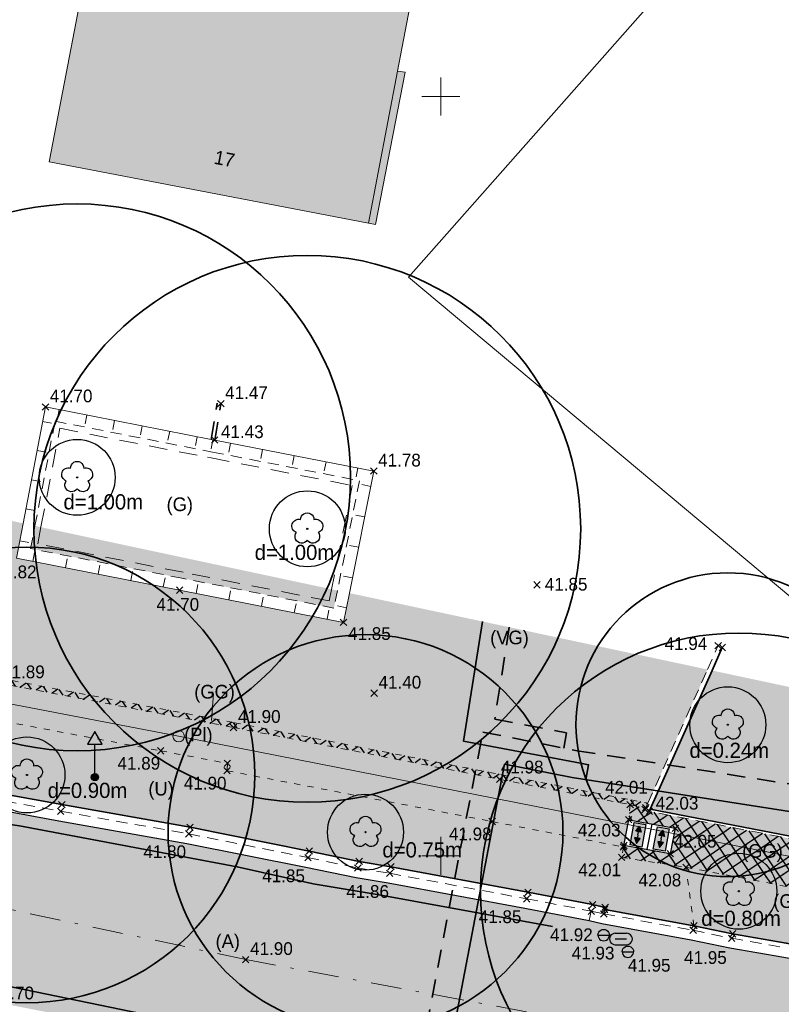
# Model space of a CAD drawing. Extents: x 353221 to 353633, y 5707812 to 5707954.
# Tile 22 of 35: x 353486 to 353511, y 5707870 to 5707903. Entities that reach past the tile are written whole.
import ezdxf

# ---------------------------------------------------------------- set-up
doc = ezdxf.new("R2010")
doc.units = 0
doc.header["$MEASUREMENT"] = 0
for name, pattern in [('LINE_LT_5', [1, 0.6, -0.4]), ('LINE_LT_6', [0.62, 0.37, -0.25]), ('LINE_LT_7', [0.45, 0.2, -0.25]), ('LINE_LT_8', [2.1, 1, -0.5, 0.1, -0.5])]:
    doc.linetypes.add(name, pattern=pattern)
for name, color, linetype in [('ALK', 7, 'Continuous'), ('Beschriftung-Punkte', 7, 'Continuous'), ('Bordstein', 7, 'Continuous'), ('Bäume', 7, 'Continuous'), ('Einbauten', 7, 'Continuous'), ('Fahrbahnmitte', 7, 'Continuous'), ('Fahrbahnmitte_Punkt', 7, 'Continuous'), ('Gebäude', 7, 'Continuous'), ('Hinweistext_Baum', 7, 'Continuous'), ('Oberfläche', 7, 'Continuous'), ('Punkte_Einbauten', 7, 'Continuous'), ('Punkte_Geh- und Radweg', 7, 'Continuous'), ('Punkte_OK-Bordstein', 7, 'Continuous'), ('Punkte_UK-Bordstein', 7, 'Continuous'), ('Rinne', 7, 'Continuous'), ('Topographie', 7, 'Continuous'), ('Verkehrszeichen', 7, 'Continuous'), ('Verm Rahmen P-2', 7, 'Continuous'), ('Vers-Fernwärme', 7, 'Continuous'), ('Vers-Gas', 7, 'Continuous'), ('Vers-Wasser', 7, 'Continuous'), ('ZL_Linien', 7, 'Continuous'), ('ZZF_Asphalt', 7, 'Continuous'), ('ZZF_Betongroßpflaster', 7, 'Continuous'), ('ZZF_Betonplatten', 7, 'Continuous'), ('ZZF_Betonverbundpflaster', 7, 'Continuous'), ('ZZF_Grünfläche', 7, 'Continuous'), ('ZZF_Unbefestigte Fläche', 7, 'Continuous'), ('ZZL_Rinne_HK', 7, 'Continuous'), ('ZZL_Zuweisungslinie Flächen', 7, 'Continuous')]:
    doc.layers.add(name, color=color, linetype=linetype)
doc.styles.add('2003', font='txt', dxfattribs={"height": 1})
doc.styles.add('2009', font='txt', dxfattribs={"height": 1})
doc.styles.add('2307', font='txt', dxfattribs={"height": 1})
doc.styles.add('59', font='txt', dxfattribs={"height": 1})

# ---------------------------------------------------------------- blocks, each defined once
blk = doc.blocks.new('2502')
at = {"color": 1, "lineweight": 18, "true_color": 0xff0000}
blk.add_line((0, -1.2), (0, 0), dxfattribs=at)
blk = doc.blocks.new('SymLine56')
at = {"xscale": 0.25, "yscale": 0.25, "rotation": 348.9095626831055}
blk.add_blockref('2502', (353492.498, 5707888.7), dxfattribs=at)
blk = doc.blocks.new('SymLine57')
at = {"xscale": 0.25, "yscale": 0.25}
for p, rotation in [((353493.08, 5707888.587), 348.9725898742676), ((353494.128, 5707888.382), 348.9725898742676), ((353495.175, 5707888.178), 348.9725898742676), ((353496.223, 5707887.974), 348.9725898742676), ((353497.27, 5707887.77), 348.9725898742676), ((353497.694, 5707887.166), 258.6767898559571), ((353497.493, 5707886.163), 258.6767898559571), ((353497.292, 5707885.159), 258.6767898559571), ((353497.091, 5707884.155), 258.6767898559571)]:
    blk.add_blockref('2502', p, dxfattribs=dict(at, rotation=rotation))
blk = doc.blocks.new('SymLine58')
at = {"xscale": 0.25, "yscale": 0.25}
for p, rotation in [((353486.138, 5707885.374), 79.13325119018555), ((353486.565, 5707884.696), 168.9289672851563), ((353487.64, 5707884.486), 168.9289672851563), ((353488.715, 5707884.275), 168.9289672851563), ((353489.79, 5707884.065), 168.9289672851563), ((353490.864, 5707883.855), 168.9289672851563), ((353491.941, 5707883.643), 168.8792541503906), ((353493.02, 5707883.431), 168.8792541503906), ((353494.099, 5707883.219), 168.8792541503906), ((353495.178, 5707883.007), 168.8792541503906), ((353496.257, 5707882.795), 168.8792541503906), ((353496.894, 5707883.171), 258.6768173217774)]:
    blk.add_blockref('2502', p, dxfattribs=dict(at, rotation=rotation))
blk = doc.blocks.new('SymLine59')
at = {"xscale": 0.25, "yscale": 0.25}
for p, rotation in [((353487.439, 5707889.692), 348.9093910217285), ((353488.348, 5707889.514), 348.9093910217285), ((353486.892, 5707889.302), 79.13325119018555), ((353489.257, 5707889.335), 348.9093910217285), ((353490.166, 5707889.157), 348.9093910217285), ((353491.075, 5707888.979), 348.9093910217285), ((353491.984, 5707888.801), 348.9093910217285), ((353486.708, 5707888.343), 79.13325119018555), ((353486.524, 5707887.384), 79.13325119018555), ((353486.34, 5707886.426), 79.13325119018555)]:
    blk.add_blockref('2502', p, dxfattribs=dict(at, rotation=rotation))
blk = doc.blocks.new('609')
at = {"color": 7, "lineweight": 25, "true_color": 0xffffff}
for p, q in [((0, 0), (-0.53033, 0.53033)), ((-0.53033, -0.53033), (0.53033, 0.53033)), ((0, 0), (0.53033, -0.53033))]:
    blk.add_line(p, q, dxfattribs=at)
blk = doc.blocks.new('610')
at = {"color": 7, "lineweight": 25, "true_color": 0xffffff}
for p, q in [((0.53033, 0.53033), (-0.53033, -0.53033)), ((-0.53033, 0.53033), (0.53033, -0.53033))]:
    blk.add_line(p, q, dxfattribs=at)
blk = doc.blocks.new('90014')
at = {"true_color": 0x000000}
blk.add_hatch(color=18, dxfattribs=at).paths.add_polyline_path([(1.5, -0.7875), (-1.5, -0.7875), (-1.5, 0.7875), (1.5, 0.7875)])
at = {"true_color": 0xffffff}
for points in [[(-0.412538, 0.375), (-1.162538, 0), (-0.412538, -0.375)], [(0.412538, 0.375), (1.162538, 0), (0.412538, -0.375), (0.412538, 0)]]:
    blk.add_hatch(color=7, dxfattribs=at).paths.add_polyline_path(points)
at = {"color": 7, "lineweight": 25, "true_color": 0xffffff}
for q in [(-0.412538, 0), (0.412538, 0)]:
    blk.add_line((0, 0), q, dxfattribs=at)
for points in [[(1.5, -0.7875), (-1.5, -0.7875), (-1.5, 0.7875), (1.5, 0.7875), (1.5, -0.7875)], [(-0.412538, 0.375), (-1.162538, 0), (-0.412538, -0.375), (-0.412538, 0.375)], [(0.412538, 0.375), (1.162538, 0), (0.412538, -0.375), (0.412538, 0), (0.412538, 0.375)]]:
    blk.add_lwpolyline(points, close=True, dxfattribs=at)
blk = doc.blocks.new('90024')
at = {"color": 3, "lineweight": 25, "true_color": 0x00ff00}
blk.add_lwpolyline([(-0.440994, 0.606651, -1.005342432), (0.440994, 0.606651, -0.999998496), (0.713109, -0.232323, -1.043504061), (0, -0.75, -1.043504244), (-0.713109, -0.232323, -0.999998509), (-0.440994, 0.606651)], format="xyb", close=True, dxfattribs=at)
blk.add_circle((0, 0), 0.039, dxfattribs=at)
blk = doc.blocks.new('90008')
at = {"color": 161, "lineweight": 25, "true_color": 0x51a8ff}
for p, q in [((-0.375, 0.374999), (0.374999, 0.375)), ((-0.375, 0), (0.375, 0)), ((-0.374999, -0.375), (0.375, -0.374999))]:
    blk.add_line(p, q, dxfattribs=at)
for points in [[(-0.375, 0.374999, 1.000001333), (-0.374999, -0.375)], [(0.375, -0.374999, 1.000001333), (0.374999, 0.375)]]:
    blk.add_lwpolyline(points, format="xyb", dxfattribs=at)
blk = doc.blocks.new('90006')
at = {"color": 161, "lineweight": 25, "true_color": 0x51a8ff}
blk.add_line((-0.374048, 0), (0.376046, 0), dxfattribs=at)
for points in [[(-0.374048, 0, -1.002939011), (0.376046, 0)], [(-0.374048, 0, 1.002392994), (0.376046, 0)]]:
    blk.add_lwpolyline(points, format="xyb", dxfattribs=at)
blk = doc.blocks.new('90012')
at = {"true_color": 0x000000}
blk.add_hatch(color=18, dxfattribs=at).paths.add_polyline_path([(0.962788, 4.332544), (-0.962788, 4.33254), (0, 6.000144)])
h = blk.add_hatch(color=18, dxfattribs=at)
edge = h.paths.add_edge_path(flags=0)
edge.add_arc((0, 0), 0.481396, 0, 360)
h = blk.add_hatch(color=18, dxfattribs=at)
edge = h.paths.add_edge_path(flags=0)
edge.add_arc((0, 0), 0.481396, 0, 360)
at = {"color": 7, "lineweight": 25, "true_color": 0xffffff}
for p, q in [((0, 6.000144), (-0.962788, 4.33254)), ((0, 6.000144), (-0.962788, 4.33254)), ((0.962788, 4.332544), (0, 6.000144)), ((0.962788, 4.332544), (0, 6.000144)), ((-0.962788, 4.33254), (0.962788, 4.332544)), ((-0.962788, 4.33254), (0.962788, 4.332544)), ((0, 0.481396), (0, 4.33254)), ((0, 0.481396), (0, 4.33254))]:
    blk.add_line(p, q, dxfattribs=at)
blk.add_circle((0, 0), 0.481396, dxfattribs=at)
blk.add_circle((0, 0), 0.481396, dxfattribs=at)

msp = doc.modelspace()

# ---------------------------------------------------------------- hatches: boundary and pattern name
at = {"layer": 'Gebäude', "true_color": 0xff0000}
h = msp.add_hatch(dxfattribs=at)
h.set_pattern_fill('STRATIS_AreaStyle317', color=1, style=0, pattern_type=2)
h.set_pattern_definition([(-146.2796, (353487.105, 5707954.08415), (-0.1383078, -0.6934486), [0, 0, 1])])
h.paths.add_polyline_path([(353497.327, 5707954.084), (353539.082, 5707954.084), (353537.884, 5707947.789), (353538.003, 5707947.764), (353537.173, 5707943.416), (353535.725, 5707943.705), (353535.625, 5707943.219), (353531.001, 5707944.139), (353531.101, 5707944.625), (353507.862, 5707949.26), (353504.128, 5707929.772), (353504.366, 5707929.723), (353502.543, 5707920.212), (353502.295, 5707920.253), (353498.574, 5707900.836), (353498.822, 5707900.795), (353497.855, 5707895.783), (353497.617, 5707895.832), (353487.105, 5707897.843), (353488.11, 5707903.035), (353488.338, 5707902.995), (353492.012, 5707922.245), (353491.764, 5707922.295), (353493.586, 5707931.795), (353493.824, 5707931.745), (353497.547, 5707951.183), (353496.802, 5707951.323)])
at = {"layer": 'ZZF_Asphalt', "true_color": 0xffff78}
msp.add_hatch(color=51, dxfattribs=at).paths.add_polyline_path([(353515.998, 5707870.943), (353515.969, 5707870.785), (353514.214, 5707871.118), (353511.29, 5707871.667), (353509.518, 5707871.977), (353508.246, 5707872.242), (353505.305, 5707872.778), (353504.888, 5707872.871), (353502.77, 5707873.276), (353498.264, 5707874.113), (353497.211, 5707874.29), (353495.561, 5707874.63), (353491.644, 5707875.412), (353487.428, 5707876.157), (353485.592, 5707876.494), (353484.179, 5707876.85), (353481.838, 5707877.292), (353478.897, 5707877.862), (353477.406, 5707878.111), (353476.65, 5707878.28), (353473.431, 5707878.924), (353469.725, 5707879.603), (353467.828, 5707879.984), (353463.534, 5707880.821), (353460.286, 5707881.473), (353457.304, 5707882.042), (353454.451, 5707882.564), (353453.389, 5707882.752), (353452.417, 5707882.951), (353450.665, 5707883.328), (353446.495, 5707884.144), (353445.9, 5707880.854), (353445.416, 5707877.917), (353446.699, 5707877.682), (353450.94, 5707876.864), (353454.295, 5707876.227), (353455.8, 5707875.928), (353459.651, 5707875.166), (353466.48, 5707873.844), (353473.728, 5707872.437), (353481.856, 5707870.867), (353485.108, 5707870.236), (353489.506, 5707869.372), (353494.189, 5707868.45), (353495.02, 5707868.296), (353494.991, 5707868.138), (353499.941, 5707867.218), (353504.25, 5707866.404), (353509.963, 5707865.345), (353515.207, 5707864.458), (353519.367, 5707863.747), (353523.963, 5707862.973), (353524.807, 5707862.834), (353527.276, 5707862.425), (353528.135, 5707865.445), (353528.999, 5707868.996), (353530.137, 5707873.322), (353531.414, 5707879.283), (353527.93, 5707881.478, 0.024185), (353527.213, 5707879.224, 0.028069), (353526.992, 5707878.043, -0.043009), (353526.729, 5707876.824, -0.043371), (353526.109, 5707875.279, -0.0263), (353525.507, 5707874.315, -0.042352), (353524.505, 5707873.06, -0.053636), (353523.192, 5707871.957, -0.063956), (353521.348, 5707871.036, -0.061246), (353519.342, 5707870.617, -0.069201), (353517.143, 5707870.738)])
at = {"layer": 'ZZF_Betongroßpflaster', "true_color": 0xdcdcdc}
for points in [[(353474.4, 5707882.887), (353474.385, 5707882.808), (353480.868, 5707881.577), (353485.412, 5707880.698), (353493.177, 5707879.229), (353501.941, 5707877.522), (353506.235, 5707876.688), (353506.752, 5707876.586), (353506.819, 5707876.736), (353506.265, 5707876.845), (353501.972, 5707877.679), (353493.207, 5707879.386), (353485.442, 5707880.855), (353480.898, 5707881.734), (353474.415, 5707882.965)], [(353506.012, 5707875.295), (353505.952, 5707874.953), (353508.072, 5707874.628), (353512.584, 5707873.766), (353512.282, 5707871.959), (353512.49, 5707871.92), (353513.025, 5707875.275), (353506.864, 5707876.468), (353506.727, 5707876.529), (353506.752, 5707876.586), (353506.235, 5707876.688), (353506.188, 5707876.192), (353507.719, 5707875.91), (353507.556, 5707875.072), (353506.028, 5707875.344)]]:
    msp.add_hatch(color=254, dxfattribs=at).paths.add_polyline_path(points)
at = {"layer": 'ZZF_Betongroßpflaster', "true_color": 0x00ff00}
h = msp.add_hatch(dxfattribs=at)
h.set_pattern_fill('STRATIS_AreaStyle_Complicate116', color=3, style=0, pattern_type=2)
h.set_pattern_definition([(-145.7127, (353474.385, 5707882.9652), (-0.0985804, -0.5210872), [0, 0, 1])])
h.paths.add_polyline_path([(353474.4, 5707882.887), (353474.385, 5707882.808), (353480.868, 5707881.577), (353485.412, 5707880.698), (353493.177, 5707879.229), (353501.941, 5707877.522), (353506.235, 5707876.688), (353506.752, 5707876.586), (353506.819, 5707876.736), (353506.265, 5707876.845), (353501.972, 5707877.679), (353493.207, 5707879.386), (353485.442, 5707880.855), (353480.898, 5707881.734), (353474.415, 5707882.965)])
h = msp.add_hatch(dxfattribs=at)
h.set_pattern_fill('STRATIS_AreaStyle_Complicate117', color=3, style=0, pattern_type=2)
h.set_pattern_definition([(-55.7127, (353474.385, 5707882.9652), (0.5210872, -0.0985804), [0, 0, 1])])
h.paths.add_polyline_path([(353474.4, 5707882.887), (353474.385, 5707882.808), (353480.868, 5707881.577), (353485.412, 5707880.698), (353493.177, 5707879.229), (353501.941, 5707877.522), (353506.235, 5707876.688), (353506.752, 5707876.586), (353506.819, 5707876.736), (353506.265, 5707876.845), (353501.972, 5707877.679), (353493.207, 5707879.386), (353485.442, 5707880.855), (353480.898, 5707881.734), (353474.415, 5707882.965)])
h = msp.add_hatch(dxfattribs=at)
h.set_pattern_fill('STRATIS_AreaStyle_Complicate118', color=3, style=0, pattern_type=2)
h.set_pattern_definition([(-325.962, (353505.952, 5707876.6877), (0.100848, 0.520653), [0, 0, 1])])
h.paths.add_polyline_path([(353506.012, 5707875.295), (353505.952, 5707874.953), (353508.072, 5707874.628), (353512.584, 5707873.766), (353512.282, 5707871.959), (353512.49, 5707871.92), (353513.025, 5707875.275), (353506.864, 5707876.468), (353506.727, 5707876.529), (353506.752, 5707876.586), (353506.235, 5707876.688), (353506.188, 5707876.192), (353507.719, 5707875.91), (353507.556, 5707875.072), (353506.028, 5707875.344)])
h = msp.add_hatch(dxfattribs=at)
h.set_pattern_fill('STRATIS_AreaStyle_Complicate119', color=3, style=0, pattern_type=2)
h.set_pattern_definition([(-235.962, (353505.952, 5707876.6877), (-0.520653, 0.100848), [0, 0, 1])])
h.paths.add_polyline_path([(353506.012, 5707875.295), (353505.952, 5707874.953), (353508.072, 5707874.628), (353512.584, 5707873.766), (353512.282, 5707871.959), (353512.49, 5707871.92), (353513.025, 5707875.275), (353506.864, 5707876.468), (353506.727, 5707876.529), (353506.752, 5707876.586), (353506.235, 5707876.688), (353506.188, 5707876.192), (353507.719, 5707875.91), (353507.556, 5707875.072), (353506.028, 5707875.344)])
at = {"layer": 'ZZF_Betonplatten', "true_color": 0x96c8ff}
msp.add_hatch(color=151, dxfattribs=at).paths.add_polyline_path([(353506.028, 5707875.344), (353506.012, 5707875.295), (353501.692, 5707876.133), (353492.964, 5707877.805), (353492.973, 5707878.05), (353490.78, 5707878.46), (353485.605, 5707879.434), (353480.528, 5707880.395), (353475.061, 5707881.429), (353471.28, 5707882.211), (353466.864, 5707883.036), (353461.794, 5707883.966), (353454.532, 5707885.325), (353451.793, 5707885.852), (353447.392, 5707886.68), (353447.64, 5707887.857), (353451.627, 5707887.116), (353455.003, 5707886.511), (353461.993, 5707885.144), (353467.497, 5707884.139), (353471.69, 5707883.366), (353474.385, 5707882.808), (353480.868, 5707881.577), (353485.412, 5707880.698), (353493.177, 5707879.229), (353501.941, 5707877.522), (353506.235, 5707876.688), (353506.188, 5707876.192)])
at = {"layer": 'ZZF_Betonplatten', "true_color": 0x00ffff}
h = msp.add_hatch(dxfattribs=at)
h.set_pattern_fill('STRATIS_AreaStyle_Complicate191', color=4, style=0, pattern_type=2)
h.set_pattern_definition([(-100.99644, (353447.392, 5707887.857), (0.2965842, -0.4396451), [0, 0, 1])])
h.paths.add_polyline_path([(353506.028, 5707875.344), (353506.012, 5707875.295), (353501.692, 5707876.133), (353492.964, 5707877.805), (353492.973, 5707878.05), (353490.78, 5707878.46), (353485.605, 5707879.434), (353480.528, 5707880.395), (353475.061, 5707881.429), (353471.28, 5707882.211), (353466.864, 5707883.036), (353461.794, 5707883.966), (353454.532, 5707885.325), (353451.793, 5707885.852), (353447.392, 5707886.68), (353447.64, 5707887.857), (353451.627, 5707887.116), (353455.003, 5707886.511), (353461.993, 5707885.144), (353467.497, 5707884.139), (353471.69, 5707883.366), (353474.385, 5707882.808), (353480.868, 5707881.577), (353485.412, 5707880.698), (353493.177, 5707879.229), (353501.941, 5707877.522), (353506.235, 5707876.688), (353506.188, 5707876.192)])
h = msp.add_hatch(dxfattribs=at)
h.set_pattern_fill('STRATIS_AreaStyle_Complicate192', color=4, style=0, pattern_type=2)
h.set_pattern_definition([(-190.99644, (353447.392, 5707887.857), (-0.4396451, -0.2965842), [0, 0, 1])])
h.paths.add_polyline_path([(353506.028, 5707875.344), (353506.012, 5707875.295), (353501.692, 5707876.133), (353492.964, 5707877.805), (353492.973, 5707878.05), (353490.78, 5707878.46), (353485.605, 5707879.434), (353480.528, 5707880.395), (353475.061, 5707881.429), (353471.28, 5707882.211), (353466.864, 5707883.036), (353461.794, 5707883.966), (353454.532, 5707885.325), (353451.793, 5707885.852), (353447.392, 5707886.68), (353447.64, 5707887.857), (353451.627, 5707887.116), (353455.003, 5707886.511), (353461.993, 5707885.144), (353467.497, 5707884.139), (353471.69, 5707883.366), (353474.385, 5707882.808), (353480.868, 5707881.577), (353485.412, 5707880.698), (353493.177, 5707879.229), (353501.941, 5707877.522), (353506.235, 5707876.688), (353506.188, 5707876.192)])
at = {"layer": 'ZZF_Betonverbundpflaster', "true_color": 0xdcdcdc}
msp.add_hatch(color=254, dxfattribs=at).paths.add_polyline_path([(353467.511, 5707884.218), (353467.526, 5707884.296), (353462.023, 5707885.301), (353455.032, 5707886.668), (353451.656, 5707887.273), (353447.669, 5707888.014), (353439.835, 5707889.486), (353435.938, 5707890.228), (353431.225, 5707891.096), (353424.674, 5707892.329), (353417.746, 5707893.637), (353412.479, 5707894.626), (353413.111, 5707897.482), (353419.81, 5707896.159), (353425.306, 5707895.098), (353431.838, 5707893.846), (353432.244, 5707896.043), (353432.353, 5707896.633), (353432.747, 5707896.561), (353437.892, 5707895.568), (353438.096, 5707895.529), (353437.619, 5707892.751), (353442.363, 5707891.853), (353445.723, 5707891.194), (353446.232, 5707893.94), (353446.518, 5707893.884), (353451.744, 5707892.874), (353452.058, 5707892.817), (353451.579, 5707890.065), (353455.688, 5707889.251), (353462.543, 5707887.908), (353468.255, 5707886.822), (353468.811, 5707889.669), (353471.425, 5707889.111), (353471.226, 5707888.074), (353473.5, 5707887.636), (353473.689, 5707888.627), (353486.248, 5707885.947), (353486.028, 5707884.801), (353491.402, 5707883.75), (353496.797, 5707882.689), (353496.99, 5707883.653), (353508.78, 5707881.137), (353506.819, 5707876.736), (353506.265, 5707876.845), (353501.972, 5707877.679), (353493.207, 5707879.386), (353485.442, 5707880.855), (353480.898, 5707881.734), (353474.415, 5707882.965), (353474.4, 5707882.887), (353471.705, 5707883.445)])
at = {"layer": 'ZZF_Betonverbundpflaster', "true_color": 0xff0000}
h = msp.add_hatch(dxfattribs=at)
h.set_pattern_fill('STRATIS_AreaStyle_Complicate198', color=1, style=0, pattern_type=2)
h.set_pattern_definition([(-145.44547, (353412.47934, 5707897.482), (-0.0961487, -0.5215414), [0, 0, 1])])
h.paths.add_polyline_path([(353467.511, 5707884.218), (353467.526, 5707884.296), (353462.023, 5707885.301), (353455.032, 5707886.668), (353451.656, 5707887.273), (353447.669, 5707888.014), (353439.835, 5707889.486), (353435.938, 5707890.228), (353431.225, 5707891.096), (353424.674, 5707892.329), (353417.746, 5707893.637), (353412.479, 5707894.626), (353413.111, 5707897.482), (353419.81, 5707896.159), (353425.306, 5707895.098), (353431.838, 5707893.846), (353432.244, 5707896.043), (353432.353, 5707896.633), (353432.747, 5707896.561), (353437.892, 5707895.568), (353438.096, 5707895.529), (353437.619, 5707892.751), (353442.363, 5707891.853), (353445.723, 5707891.194), (353446.232, 5707893.94), (353446.518, 5707893.884), (353451.744, 5707892.874), (353452.058, 5707892.817), (353451.579, 5707890.065), (353455.688, 5707889.251), (353462.543, 5707887.908), (353468.255, 5707886.822), (353468.811, 5707889.669), (353471.425, 5707889.111), (353471.226, 5707888.074), (353473.5, 5707887.636), (353473.689, 5707888.627), (353486.248, 5707885.947), (353486.028, 5707884.801), (353491.402, 5707883.75), (353496.797, 5707882.689), (353496.99, 5707883.653), (353508.78, 5707881.137), (353506.819, 5707876.736), (353506.265, 5707876.845), (353501.972, 5707877.679), (353493.207, 5707879.386), (353485.442, 5707880.855), (353480.898, 5707881.734), (353474.415, 5707882.965), (353474.4, 5707882.887), (353471.705, 5707883.445)])
h = msp.add_hatch(dxfattribs=at)
h.set_pattern_fill('STRATIS_AreaStyle_Complicate199', color=1, style=0, pattern_type=2)
h.set_pattern_definition([(-55.44547, (353412.47934, 5707897.482), (0.5215414, -0.0961487), [0, 0, 1])])
h.paths.add_polyline_path([(353467.511, 5707884.218), (353467.526, 5707884.296), (353462.023, 5707885.301), (353455.032, 5707886.668), (353451.656, 5707887.273), (353447.669, 5707888.014), (353439.835, 5707889.486), (353435.938, 5707890.228), (353431.225, 5707891.096), (353424.674, 5707892.329), (353417.746, 5707893.637), (353412.479, 5707894.626), (353413.111, 5707897.482), (353419.81, 5707896.159), (353425.306, 5707895.098), (353431.838, 5707893.846), (353432.244, 5707896.043), (353432.353, 5707896.633), (353432.747, 5707896.561), (353437.892, 5707895.568), (353438.096, 5707895.529), (353437.619, 5707892.751), (353442.363, 5707891.853), (353445.723, 5707891.194), (353446.232, 5707893.94), (353446.518, 5707893.884), (353451.744, 5707892.874), (353452.058, 5707892.817), (353451.579, 5707890.065), (353455.688, 5707889.251), (353462.543, 5707887.908), (353468.255, 5707886.822), (353468.811, 5707889.669), (353471.425, 5707889.111), (353471.226, 5707888.074), (353473.5, 5707887.636), (353473.689, 5707888.627), (353486.248, 5707885.947), (353486.028, 5707884.801), (353491.402, 5707883.75), (353496.797, 5707882.689), (353496.99, 5707883.653), (353508.78, 5707881.137), (353506.819, 5707876.736), (353506.265, 5707876.845), (353501.972, 5707877.679), (353493.207, 5707879.386), (353485.442, 5707880.855), (353480.898, 5707881.734), (353474.415, 5707882.965), (353474.4, 5707882.887), (353471.705, 5707883.445)])
at = {"layer": 'ZZF_Grünfläche', "true_color": 0xa0ffa0}
for points in [[(353524.541, 5707883.494), (353520.538, 5707885.947), (353518.312, 5707883.298), (353515.332, 5707879.738), (353508.93, 5707881.105), (353506.897, 5707876.543), (353513.04, 5707875.353), (353516.937, 5707874.598), (353518.63, 5707876.544), (353522.221, 5707880.789)], [(353486.639, 5707885.863), (353496.599, 5707883.737), (353496.483, 5707883.158), (353491.479, 5707884.142), (353486.496, 5707885.117)], [(353512.282, 5707871.959), (353512.584, 5707873.766), (353508.072, 5707874.628), (353508.336, 5707872.703), (353509.606, 5707872.438), (353511.374, 5707872.13)]]:
    msp.add_hatch(color=81, dxfattribs=at).paths.add_polyline_path(points)
at = {"layer": 'ZZF_Unbefestigte Fläche', "true_color": 0xe6c8ff}
msp.add_hatch(color=254, dxfattribs=at).paths.add_polyline_path([(353460.383, 5707881.964), (353460.39, 5707882.003), (353463.639, 5707881.351), (353467.933, 5707880.514), (353469.827, 5707880.133), (353473.532, 5707879.454), (353476.762, 5707878.808), (353477.509, 5707878.641), (353478.993, 5707878.394), (353481.939, 5707877.822), (353484.295, 5707877.378), (353485.707, 5707877.022), (353487.524, 5707876.689), (353491.744, 5707875.943), (353495.669, 5707875.16), (353497.311, 5707874.821), (353498.358, 5707874.645), (353502.87, 5707873.806), (353504.997, 5707873.399), (353505.412, 5707873.308), (353505.398, 5707873.239), (353508.336, 5707872.703), (353508.072, 5707874.628), (353505.952, 5707874.953), (353506.012, 5707875.295), (353501.692, 5707876.133), (353492.964, 5707877.805), (353492.973, 5707878.05), (353490.78, 5707878.46), (353485.605, 5707879.434), (353480.528, 5707880.395), (353475.061, 5707881.429), (353471.28, 5707882.211), (353466.864, 5707883.036), (353461.794, 5707883.966), (353454.532, 5707885.325), (353451.793, 5707885.852), (353447.392, 5707886.68), (353447.299, 5707886.253), (353446.922, 5707886.332), (353446.981, 5707886.631), (353445.791, 5707886.852), (353445.744, 5707886.645), (353444.085, 5707886.982), (353443.823, 5707885.647), (353443.724, 5707885.134), (353444.551, 5707884.978), (353446.583, 5707884.605), (353446.589, 5707884.635), (353450.765, 5707883.817), (353452.52, 5707883.44), (353453.483, 5707883.243), (353454.54, 5707883.056), (353457.396, 5707882.534)])

# ---------------------------------------------------------------- linework, layer by layer
at = {"layer": 'ALK', "color": 1, "lineweight": 18, "true_color": 0xff0000}
msp.add_lwpolyline([(353338.914, 5707954.084), (353331.532, 5707909.591), (353354.915, 5707905.115), (353369.702, 5707902.282), (353426.952, 5707891.299), (353491.369, 5707878.939), (353516.874, 5707873.934), (353521.891, 5707879.894), (353526.985, 5707885.943), (353532.535, 5707892.535), (353535.309, 5707895.83), (353540.449, 5707901.936), (353541.152, 5707902.771), (353536.668, 5707906.617), (353532.493, 5707910.19), (353532.272, 5707910.389), (353521.855, 5707919.321), (353535.83, 5707933.866), (353546.473, 5707944.95), (353550.63, 5707949.278), (353550.074, 5707949.754), (353554.297, 5707954.084)], dxfattribs=at)
msp.add_lwpolyline([(353514.114, 5707871.159), (353516.874, 5707873.934), (353491.369, 5707878.939), (353426.952, 5707891.299), (353369.702, 5707902.282), (353367.201, 5707889.688), (353368.812, 5707889.344), (353370.97, 5707888.946), (353379.936, 5707887.294), (353449.799, 5707873.812), (353499.299, 5707864.265), (353500.536, 5707864.026), (353504.883, 5707863.188), (353505.949, 5707862.982), (353514.114, 5707871.159)], close=True, dxfattribs=at)
msp.add_lwpolyline([(353491.182, 5707878.939, 1), (353491.557, 5707878.939, 1), (353491.182, 5707878.939)], format="xyb", close=True, dxfattribs=at)
at = {"layer": 'Bordstein', "color": 1, "linetype": 'LINE_LT_6', "lineweight": 13, "true_color": 0xff0000}
for p, q in [((353508.78, 5707881.137, 41.953), (353509.13, 5707881.923, 41.942)), ((353506.819, 5707876.736, 42.014), (353508.78, 5707881.137, 41.953)), ((353506.727, 5707876.529, 42.03), (353506.752, 5707876.586, 42.014)), ((353506.752, 5707876.586, 42.014), (353506.819, 5707876.736, 42.014)), ((353513.025, 5707875.275, 42.128), (353506.864, 5707876.468, 42.106))]:
    msp.add_line(p, q, dxfattribs=at)
at = {"layer": 'Bordstein', "color": 1, "lineweight": 35, "true_color": 0xff0000}
for p, q in [((353508.93, 5707881.105, 42.071), (353509.267, 5707881.862, 42.065)), ((353506.897, 5707876.543, 42.106), (353508.93, 5707881.105, 42.071)), ((353506.864, 5707876.468, 42.106), (353506.897, 5707876.543, 42.106)), ((353505.398, 5707873.239, 41.951), (353508.336, 5707872.703, 42.015))]:
    msp.add_line(p, q, dxfattribs=at)
at = {"layer": 'Bordstein', "color": 1, "linetype": 'LINE_LT_6', "lineweight": 13, "true_color": 0xff0000}
msp.add_lwpolyline([(353469.785, 5707879.917), (353473.491, 5707879.238), (353476.716, 5707878.593), (353477.467, 5707878.425), (353478.954, 5707878.177), (353481.898, 5707877.606), (353484.248, 5707877.163), (353485.66, 5707876.807), (353487.485, 5707876.472), (353491.703, 5707875.727), (353495.625, 5707874.944), (353497.27, 5707874.605), (353498.32, 5707874.428), (353502.829, 5707873.59), (353504.953, 5707873.184), (353505.368, 5707873.092), (353508.307, 5707872.556), (353509.578, 5707872.291), (353511.347, 5707871.982)], dxfattribs=at)
at = {"layer": 'Bordstein', "color": 1, "lineweight": 35, "true_color": 0xff0000}
for points in [[(353524.541, 5707883.494, 42.193), (353522.221, 5707880.789, 42.197), (353518.63, 5707876.544, 42.176), (353516.937, 5707874.598, 42.155), (353513.04, 5707875.353, 42.128), (353506.897, 5707876.543, 42.106)], [(353460.39, 5707882.003, 41.701), (353463.639, 5707881.351, 41.703), (353467.933, 5707880.514, 41.747), (353469.827, 5707880.133, 41.812), (353473.532, 5707879.454, 41.775), (353476.762, 5707878.808, 41.817), (353477.509, 5707878.641, 41.888), (353478.993, 5707878.394, 41.816), (353481.939, 5707877.822, 41.831), (353484.295, 5707877.378, 41.842), (353485.707, 5707877.022, 41.885), (353487.524, 5707876.689, 41.911), (353491.744, 5707875.943, 41.87), (353495.669, 5707875.16, 41.937), (353497.311, 5707874.821, 42.022), (353498.358, 5707874.645, 41.957), (353502.87, 5707873.806, 41.938), (353504.997, 5707873.399, 41.95), (353505.412, 5707873.308, 41.951)], [(353508.336, 5707872.703, 42.015), (353509.606, 5707872.438, 42.058), (353511.374, 5707872.13, 42.058), (353512.282, 5707871.959, 42.028)]]:
    msp.add_polyline3d(points, dxfattribs=at)
at = {"layer": 'Bäume', "color": 3, "lineweight": 35, "true_color": 0x00ff00}
for centre, radius in [((353488.028, 5707887.462), 9), ((353495.605, 5707885.768), 9), ((353486.374, 5707877.667), 7.5), ((353509.45, 5707879.319), 5), ((353509.812, 5707873.838), 8.5), ((353497.521, 5707875.784), 6.5)]:
    msp.add_circle(centre, radius, dxfattribs=at)
at = {"layer": 'Bäume', "color": 3, "lineweight": 25, "true_color": 0x00ff00}
for centre in [(353488.028, 5707887.462), (353495.605, 5707885.768), (353509.45, 5707879.319), (353486.374, 5707877.667), (353497.521, 5707875.784), (353509.812, 5707873.838)]:
    msp.add_circle(centre, 1.25, dxfattribs=at)
at = {"layer": 'Einbauten', "color": 7, "lineweight": 25, "true_color": 0xffffff}
for p, q in [((353506.028, 5707875.344, 42.013), (353506.188, 5707876.192, 42.016)), ((353506.792, 5707875.208, 42.034), (353506.954, 5707876.051, 42.042))]:
    msp.add_line(p, q, dxfattribs=at)
msp.add_polyline3d([(353506.188, 5707876.192, 42.016), (353507.719, 5707875.91, 42.068), (353507.556, 5707875.072, 42.055), (353506.028, 5707875.344, 42.013)], dxfattribs=at)
at = {"layer": 'Fahrbahnmitte', "color": 1, "linetype": 'LINE_LT_8', "lineweight": 13, "true_color": 0xff0000}
msp.add_polyline3d([(353365.078, 5707896.448, 41.752), (353370.941, 5707895.277, 41.703), (353380.161, 5707893.558, 41.664), (353386.826, 5707892.235, 41.62), (353391.865, 5707891.267, 41.613), (353398.673, 5707889.865, 41.581), (353402.542, 5707889.09, 41.565), (353413.564, 5707887.048, 41.516), (353423.996, 5707885.016, 41.49), (353428.733, 5707884.1, 41.515), (353434.9, 5707882.885, 41.555), (353440.459, 5707881.816, 41.579), (353445.9, 5707880.854, 41.613), (353451.914, 5707879.653, 41.647), (353460.433, 5707878.002, 41.676), (353469.712, 5707876.168, 41.742), (353475.779, 5707875.05, 41.78), (353484.431, 5707873.534, 41.827), (353493.579, 5707871.589, 41.896), (353504.876, 5707869.488, 42.051), (353511.991, 5707868.249, 42.072), (353520.738, 5707866.669, 42.169), (353528.135, 5707865.445, 42.313)], dxfattribs=at)
at = {"layer": 'Gebäude', "color": 1, "lineweight": 18, "true_color": 0xff0000}
msp.add_lwpolyline([(353497.327, 5707954.084), (353496.802, 5707951.323), (353497.547, 5707951.183), (353493.824, 5707931.745), (353493.586, 5707931.795), (353491.764, 5707922.295), (353492.012, 5707922.245), (353488.338, 5707902.995), (353488.11, 5707903.035), (353487.105, 5707897.843), (353497.617, 5707895.832), (353497.855, 5707895.783), (353498.822, 5707900.795), (353498.574, 5707900.836), (353502.295, 5707920.253), (353502.543, 5707920.212), (353504.366, 5707929.723), (353504.128, 5707929.772), (353507.862, 5707949.26), (353531.101, 5707944.625), (353531.001, 5707944.139), (353535.625, 5707943.219)], dxfattribs=at)
msp.add_lwpolyline([(353497.617, 5707895.832), (353497.855, 5707895.783), (353498.822, 5707900.795), (353498.574, 5707900.836), (353497.617, 5707895.832)], close=True, dxfattribs=at)
at = {"layer": 'Rinne', "color": 1, "linetype": 'LINE_LT_5', "lineweight": 35, "true_color": 0xff0000}
for p, q in [((353492.439, 5707888.712, 41.434), (353492.639, 5707889.908, 41.465)), ((353492.557, 5707888.689, 41.434), (353492.757, 5707889.888, 41.465))]:
    msp.add_line(p, q, dxfattribs=at)
at = {"layer": 'Rinne', "color": 1, "lineweight": 25, "true_color": 0xff0000}
msp.add_polyline3d([(353469.725, 5707879.603, 41.681), (353473.431, 5707878.924, 41.692), (353476.65, 5707878.28, 41.733), (353477.406, 5707878.111, 41.768), (353478.897, 5707877.862, 41.728), (353481.838, 5707877.292, 41.736), (353484.179, 5707876.85, 41.773), (353485.592, 5707876.494, 41.81), (353487.428, 5707876.157, 41.803), (353491.644, 5707875.412, 41.797), (353495.561, 5707874.63, 41.85), (353497.211, 5707874.29, 41.883), (353498.264, 5707874.113, 41.862), (353502.77, 5707873.276, 41.85), (353504.888, 5707872.871, 41.89), (353505.305, 5707872.778, 41.889), (353508.246, 5707872.242, 41.919), (353509.518, 5707871.977, 41.951), (353511.29, 5707871.667, 41.953), (353514.214, 5707871.118, 42), (353515.969, 5707870.785, 42.041)], dxfattribs=at)
at = {"layer": 'Topographie', "color": 1, "lineweight": 18, "true_color": 0xff0000}
msp.add_line((353492.439, 5707888.712, 41.434), (353492.557, 5707888.689, 41.434), dxfattribs=at)
at = {"layer": 'Topographie', "color": 1, "linetype": 'LINE_LT_5', "lineweight": 13, "true_color": 0xff0000}
msp.add_line((353492.323, 5707888.123, 41.434), (353492.441, 5707888.1, 41.434), dxfattribs=at)
at = {"layer": 'Topographie', "color": 1, "linetype": 'LINE_LT_7', "lineweight": 13, "true_color": 0xff0000}
for p, q in [((353506.235, 5707876.688, 42.014), (353506.188, 5707876.192, 42.016)), ((353506.235, 5707876.688, 42.014), (353506.752, 5707876.586, 42.014)), ((353506.012, 5707875.295, 42.012), (353506.028, 5707875.344, 42.013)), ((353508.336, 5707872.703, 42.015), (353508.072, 5707874.628, 42.077)), ((353505.368, 5707873.092, 41.889), (353505.398, 5707873.239, 41.951)), ((353505.398, 5707873.239, 41.951), (353505.412, 5707873.308, 41.951))]:
    msp.add_line(p, q, dxfattribs=at)
at = {"layer": 'Topographie', "color": 1, "lineweight": 18, "true_color": 0xff0000}
for points in [[(353486.248, 5707885.947, 41.791), (353486.984, 5707889.781, 41.698), (353492.439, 5707888.712, 41.434)], [(353492.557, 5707888.689, 41.434), (353497.794, 5707887.668, 41.777), (353496.99, 5707883.653, 41.837)], [(353496.99, 5707883.653, 41.837), (353496.797, 5707882.689, 41.852), (353491.402, 5707883.75, 41.705), (353486.028, 5707884.801, 41.819), (353486.248, 5707885.947, 41.791)]]:
    msp.add_polyline3d(points, dxfattribs=at)
at = {"layer": 'Topographie', "color": 1, "linetype": 'LINE_LT_6', "lineweight": 18, "true_color": 0xff0000}
for points in [[(353486.639, 5707885.863, 41.797), (353487.301, 5707889.311, 41.698), (353492.48, 5707888.296, 41.434), (353497.323, 5707887.352, 41.777), (353496.599, 5707883.737, 41.842)], [(353496.599, 5707883.737, 41.842), (353496.483, 5707883.158, 41.852), (353491.479, 5707884.142, 41.705), (353486.496, 5707885.117, 41.819), (353486.639, 5707885.863, 41.797)]]:
    msp.add_polyline3d(points, dxfattribs=at)
at = {"layer": 'Topographie', "color": 1, "linetype": 'LINE_LT_5', "lineweight": 13, "true_color": 0xff0000}
for points in [[(353486.837, 5707885.833, 41.791), (353487.46, 5707889.076, 0), (353492.323, 5707888.123, 41.434)], [(353492.442, 5707888.1, 41.434), (353497.087, 5707887.194, 0), (353496.402, 5707883.771, 41.837)], [(353496.402, 5707883.771, 41.837), (353496.326, 5707883.393, 0), (353491.517, 5707884.338, 0), (353486.73, 5707885.275, 0), (353486.837, 5707885.833, 41.791)]]:
    msp.add_polyline3d(points, dxfattribs=at)
at = {"layer": 'Topographie', "color": 1, "linetype": 'LINE_LT_7', "lineweight": 13, "true_color": 0xff0000}
for points in [[(353447.392, 5707886.68, 41.637), (353451.793, 5707885.852, 41.681), (353454.532, 5707885.325, 41.678), (353461.794, 5707883.966, 41.711), (353466.864, 5707883.036, 41.742), (353471.28, 5707882.211, 41.793), (353475.061, 5707881.429, 41.808), (353480.528, 5707880.395, 41.851), (353485.605, 5707879.434, 41.901), (353490.78, 5707878.46, 41.888), (353492.973, 5707878.05, 41.897), (353492.964, 5707877.805, 41.901), (353501.692, 5707876.133, 41.978), (353506.012, 5707875.295, 42.012)], [(353474.415, 5707882.965, 41.825), (353480.898, 5707881.734, 41.858), (353485.442, 5707880.855, 41.894), (353493.207, 5707879.386, 41.903), (353501.972, 5707877.679, 41.978), (353506.265, 5707876.845, 42.014), (353506.819, 5707876.736, 42.014)], [(353474.385, 5707882.808, 41.825), (353480.868, 5707881.577, 41.858), (353485.412, 5707880.698, 41.894), (353493.177, 5707879.229, 41.903), (353501.941, 5707877.522, 41.978), (353506.235, 5707876.688, 42.014)], [(353506.012, 5707875.295, 42.012), (353505.952, 5707874.953, 42.012), (353508.072, 5707874.628, 42.077)], [(353508.072, 5707874.628, 42.077), (353512.584, 5707873.766, 42.094), (353512.282, 5707871.959, 42.028)]]:
    msp.add_polyline3d(points, dxfattribs=at)
at = {"layer": 'Verm Rahmen P-2', "color": 1, "lineweight": 13, "true_color": 0xff0000}
for p, q in [((353500, 5707899.375), (353500, 5707900.625)), ((353499.375, 5707900), (353500.625, 5707900)), ((353500, 5707874.375), (353500, 5707875.625)), ((353499.375, 5707875), (353500.625, 5707875))]:
    msp.add_line(p, q, dxfattribs=at)
at = {"layer": 'Vers-Fernwärme', "color": 1, "linetype": 'LINE_LT_5', "lineweight": 35, "true_color": 0xff0000}
for points in [[(353364.378, 5707892.66), (353376.963, 5707890.331), (353385.13, 5707888.815), (353390.111, 5707887.694), (353391.479, 5707887.441), (353393.741, 5707887.022), (353405.839, 5707884.783), (353417.701, 5707882.385), (353429.267, 5707880.247), (353440.76, 5707878.049), (353453.234, 5707875.662), (353464.826, 5707873.445), (353476.597, 5707871.091), (353488.446, 5707868.621), (353498.961, 5707866.414), (353501.384, 5707879.079), (353504.487, 5707878.463), (353516.631, 5707876.566), (353520.594, 5707875.712), (353524.805, 5707880.374), (353526.442, 5707882.33)], [(353502.254, 5707882.53), (353501.776, 5707879.498), (353504.135, 5707879.056), (353504.046, 5707878.551)]]:
    msp.add_lwpolyline(points, dxfattribs=at)
at = {"layer": 'Vers-Fernwärme', "color": 1, "lineweight": 35, "true_color": 0xff0000}
for points in [[(353364.213, 5707891.775), (353376.799, 5707889.446), (353384.949, 5707887.934), (353389.93, 5707886.812), (353391.315, 5707886.556), (353393.577, 5707886.137), (353405.668, 5707883.9), (353417.53, 5707881.501), (353429.101, 5707879.363), (353440.591, 5707877.165), (353453.065, 5707874.778), (353464.653, 5707872.561), (353476.417, 5707870.209), (353488.261, 5707867.74), (353499.672, 5707865.345), (353502.097, 5707878.02), (353504.33, 5707877.577), (353516.466, 5707875.681), (353520.913, 5707874.723), (353525.484, 5707879.784), (353527.218, 5707881.854)], [(353501.373, 5707882.718), (353500.75, 5707878.774), (353504.6, 5707878.053), (353504.863, 5707878.004), (353504.775, 5707877.507)]]:
    msp.add_lwpolyline(points, dxfattribs=at)
at = {"layer": 'Vers-Gas', "color": 30, "lineweight": 35, "true_color": 0xff8c28}
msp.add_lwpolyline([(353364.626, 5707893.985), (353364.917, 5707893.933), (353387.631, 5707889.729), (353390.268, 5707889.14), (353399.315, 5707887.465), (353411.114, 5707885.282), (353434.747, 5707880.675), (353446.533, 5707878.42), (353457.084, 5707876.097), (353458.852, 5707875.758), (353478.926, 5707872.122), (353502.401, 5707867.281), (353509.433, 5707865.731), (353509.96, 5707865.316), (353511.625, 5707864.973), (353527.231, 5707862.15)], dxfattribs=at)
at = {"layer": 'Vers-Wasser', "color": 5, "lineweight": 35, "true_color": 0x0000ff}
msp.add_lwpolyline([(353365.602, 5707899.202), (353368.821, 5707898.59), (353387.349, 5707895.07), (353399.197, 5707892.877), (353429.503, 5707886.845), (353430.043, 5707886.74), (353430.73, 5707886.605), (353456.127, 5707881.523), (353473.81, 5707878.158), (353484.052, 5707876.283), (353486.133, 5707875.986), (353493.297, 5707874.643), (353495.799, 5707874.086), (353497.969, 5707873.722), (353503.675, 5707872.681)], dxfattribs=at)
at = {"layer": 'ZL_Linien', "color": 254, "lineweight": 13, "true_color": 0xdcdcdc}
msp.add_polyline3d([(353536.553, 5707897.274, 0), (353526.961, 5707905.543, 0), (353525.698, 5707904.067, 0), (353531.729, 5707898.906, 0), (353515.623, 5707880.084, 0), (353498.936, 5707894.055, 0), (353510.769, 5707907.441, 0), (353512.474, 5707905.956, 0), (353517.447, 5707911.665, 0), (353521.387, 5707908.233, 0), (353522.221, 5707909.191, 0), (353516.205, 5707914.43, 0), (353512.131, 5707910.161, 0), (353507.862, 5707913.46, 0), (353510.966, 5707916.953, 0), (353506.309, 5707921.221, 0), (353513.489, 5707930.536, 0), (353527.266, 5707942.76, 0), (353535.992, 5707934.034, 0)], dxfattribs=at)
at = {"layer": 'ZZL_Rinne_HK', "color": 1, "lineweight": 13, "true_color": 0xff0000}
msp.add_line((353504.953, 5707873.184, 41.89), (353504.888, 5707872.871, 41.89), dxfattribs=at)
at = {"layer": 'ZZL_Zuweisungslinie Flächen', "color": 7, "lineweight": 13, "true_color": 0xffffff}
msp.add_line((353492.52, 5707880.346), (353492.453, 5707879.46), dxfattribs=at)

# ---------------------------------------------------------------- block references
at = {"layer": 'Bäume', "xscale": 0.5, "yscale": 0.5, "zscale": 0.5}
for p in [(353488.028, 5707887.462, 41.965), (353495.605, 5707885.768, 42.139), (353509.45, 5707879.319, 42.192), (353486.374, 5707877.667, 42.016), (353497.521, 5707875.784, 42.019), (353509.812, 5707873.838, 42.117)]:
    msp.add_blockref('90024', p, dxfattribs=at)
at = {"layer": 'Einbauten', "xscale": 0.25, "yscale": 0.25, "zscale": 0.25, "rotation": 79.73470458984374}
for p in [(353506.491, 5707875.697, 42.028), (353507.256, 5707875.559, 42.051)]:
    msp.add_blockref('90014', p, dxfattribs=at)
at = {"layer": 'Fahrbahnmitte_Punkt', "xscale": 0.2, "yscale": 0.2, "zscale": 0.2}
msp.add_blockref('610', (353493.579, 5707871.589, 41.896), dxfattribs=at)
at = {"layer": 'Punkte_Einbauten', "xscale": 0.2, "yscale": 0.2, "zscale": 0.2}
for p in [(353506.188, 5707876.192, 42.016), (353507.719, 5707875.91, 42.068), (353506.028, 5707875.344, 42.013), (353507.556, 5707875.072, 42.055)]:
    msp.add_blockref('609', p, dxfattribs=at)
at = {"layer": 'Punkte_Geh- und Radweg', "xscale": 0.2, "yscale": 0.2, "zscale": 0.2}
for p in [(353486.984, 5707889.781, 41.698), (353492.757, 5707889.888, 41.465), (353492.557, 5707888.689, 41.434), (353497.794, 5707887.668, 41.777), (353503.164, 5707883.923, 41.854), (353491.402, 5707883.75, 41.705), (353496.797, 5707882.689, 41.852), (353497.807, 5707880.357, 41.395), (353493.177, 5707879.229, 41.903), (353490.78, 5707878.46, 41.888), (353492.973, 5707878.05, 41.897), (353492.964, 5707877.805, 41.901), (353501.941, 5707877.522, 41.978), (353506.235, 5707876.688, 42.014), (353501.692, 5707876.133, 41.978), (353506.012, 5707875.295, 42.012), (353505.952, 5707874.953, 42.012), (353508.072, 5707874.628, 42.077)]:
    msp.add_blockref('609', p, dxfattribs=at)
at = {"layer": 'Punkte_OK-Bordstein', "xscale": 0.2, "yscale": 0.2, "zscale": 0.2}
for p in [(353509.267, 5707881.862, 42.065), (353487.524, 5707876.689, 41.911), (353506.864, 5707876.468, 42.106), (353491.744, 5707875.943, 41.87), (353495.669, 5707875.16, 41.937), (353497.311, 5707874.821, 42.022), (353498.358, 5707874.645, 41.957), (353502.87, 5707873.806, 41.938), (353504.997, 5707873.399, 41.95), (353505.398, 5707873.239, 41.951), (353505.412, 5707873.308, 41.951), (353508.336, 5707872.703, 42.015), (353509.606, 5707872.438, 42.058)]:
    msp.add_blockref('609', p, dxfattribs=at)
at = {"layer": 'Punkte_UK-Bordstein', "xscale": 0.2, "yscale": 0.2, "zscale": 0.2}
for p in [(353509.13, 5707881.923, 41.942), (353487.485, 5707876.472, 41.803), (353506.727, 5707876.529, 42.03), (353506.752, 5707876.586, 42.014), (353491.703, 5707875.727, 41.797), (353495.625, 5707874.944, 41.85), (353497.27, 5707874.605, 41.883), (353498.32, 5707874.428, 41.862), (353502.829, 5707873.59, 41.85), (353504.953, 5707873.184, 41.89), (353505.368, 5707873.092, 41.889), (353508.307, 5707872.556, 41.919), (353509.578, 5707872.291, 41.951)]:
    msp.add_blockref('609', p, dxfattribs=at)
at = {"layer": 'Topographie'}
for name in ['SymLine59', 'SymLine56', 'SymLine57', 'SymLine58']:
    msp.add_blockref(name, (0, 0), dxfattribs=at)
at = {"layer": 'Verkehrszeichen', "xscale": 0.25, "yscale": 0.25, "zscale": 0.25}
msp.add_blockref('90012', (353488.613, 5707877.595, 41.924), dxfattribs=at)
at = {"layer": 'Vers-Wasser', "xscale": 0.5, "yscale": 0.5, "zscale": 0.5}
for name, p in [('90006', (353505.361, 5707872.395, 41.917)), ('90008', (353505.931, 5707872.267, 41.928)), ('90006', (353506.158, 5707871.846, 41.953))]:
    msp.add_blockref(name, p, dxfattribs=at)

# ---------------------------------------------------------------- texts
at = {"layer": 'Beschriftung-Punkte', "color": 7, "true_color": 0xffffff, "char_height": 0.42, "attachment_point": 1, "line_spacing_factor": 0.959981, "style": '59'}
for s, insert in [('41.47', (353492.9, 5707890.459)), ('41.70', (353487.127, 5707890.352)), ('41.43', (353492.763, 5707889.174)), ('41.78', (353497.937, 5707888.239)), ('41.82', (353485.286, 5707884.56)), ('41.85', (353503.423, 5707884.154)), ('41.70', (353490.639, 5707883.49)), ('41.85', (353496.947, 5707882.53)), ('41.94', (353507.368, 5707882.2)), ('41.89', (353485.555, 5707881.269)), ('41.40', (353497.95, 5707880.928)), ('41.90', (353493.32, 5707879.8)), ('41.89', (353489.356, 5707878.261)), ('41.98', (353501.977, 5707878.136)), ('41.90', (353491.54, 5707877.606)), ('42.01', (353505.41, 5707877.47)), ('42.03', (353507.075, 5707876.946)), ('41.98', (353500.268, 5707875.934)), ('42.03', (353504.514, 5707876.061)), ('42.05', (353507.673, 5707875.695)), ('41.80', (353490.208, 5707875.349)), ('41.85', (353494.121, 5707874.557)), ('42.01', (353504.528, 5707874.754)), ('42.08', (353506.511, 5707874.418)), ('41.86', (353496.888, 5707874.041)), ('41.85', (353501.249, 5707873.21)), ('41.92', (353503.597, 5707872.617)), ('41.90', (353493.722, 5707872.16)), ('41.93', (353504.311, 5707872.014)), ('41.95', (353506.158, 5707871.611)), ('41.95', (353508.009, 5707871.866)), ('41.70', (353485.201, 5707870.699))]:
    msp.add_mtext(s, dxfattribs=dict(at, insert=insert))
at = {"layer": 'Gebäude', "color": 7, "true_color": 0xffffff, "insert": (353492.88, 5707897.947), "char_height": 0.45, "attachment_point": 5, "rotation": 349.1698, "line_spacing_factor": 0.959981, "style": '2003'}
msp.add_mtext('17', dxfattribs=at)
at = {"layer": 'Hinweistext_Baum', "color": 7, "true_color": 0xffffff, "char_height": 0.5, "attachment_point": 5, "line_spacing_factor": 0.959981, "style": '2307'}
for s, insert in [('d=1.00m', (353488.888, 5707886.653)), ('d=1.00m', (353495.183, 5707884.99)), ('d=0.24m', (353509.498, 5707878.474)), ('d=0.90m', (353488.369, 5707877.155)), ('d=0.75m', (353499.387, 5707875.197)), ('d=0.80m', (353509.885, 5707872.944))]:
    msp.add_mtext(s, dxfattribs=dict(at, insert=insert))
at = {"layer": 'Oberfläche', "color": 7, "true_color": 0xffffff, "char_height": 0.45, "attachment_point": 5, "line_spacing_factor": 0.959981, "style": '2009'}
for s, insert in [('(G)', (353491.406, 5707886.508)), ('(VG)', (353502.261, 5707882.124)), ('(GG)', (353492.551, 5707880.339)), ('(Pl)', (353492.02, 5707878.925)), ('(U)', (353490.789, 5707877.146)), ('(GG)', (353510.59, 5707875.098)), ('(G)', (353511.382, 5707873.446)), ('(A)', (353492.986, 5707872.129))]:
    msp.add_mtext(s, dxfattribs=dict(at, insert=insert))

doc.saveas('drawing.dxf')
